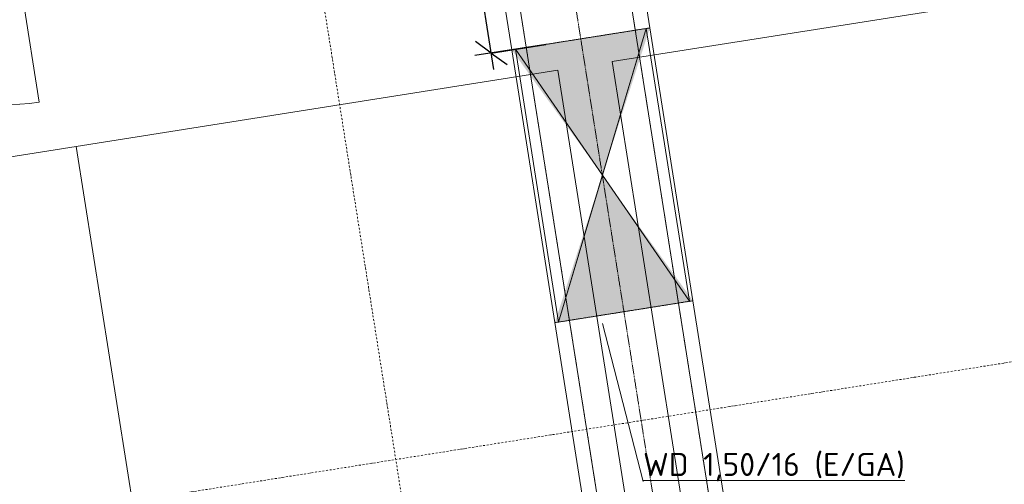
# Model space of a CAD drawing. Header units: millimetres. Extents: x 1523 to 75153, y -41886 to 10268.
# Tile 16 of 54: x 32024 to 37375, y -20949 to -18427. Entities that reach past the tile are written whole.
import ezdxf

# ---------------------------------------------------------------- set-up
doc = ezdxf.new("R2010")
doc.units = ezdxf.units.MM
doc.linetypes.add('IMPORT-STRICHPUNKT _7_', pattern=[20, 10, -5, 0, -5])
doc.linetypes.add('IMPORT-VERDECKT _8_', pattern=[7.5, 5, -2.5])
for name, color, linetype, lineweight, true_color in [('50 A--Möblierung', 7, 'Continuous', 13, 0x656565), ('90 A--Achsraster _1_50_', 7, 'IMPORT-STRICHPUNKT _7_', 13, 0x656565), ('AD', 1, 'Continuous', 13, 0xff0000), ('Neubau_10 A--Wand innen _tragend_', 7, 'Continuous', 13, 0x656565), ('Neubau_10 VSI--Wärmeschutz _veritkal_', 7, 'Continuous', 13, 0x656565), ('Neubau_20 A--Träger _ Deckenkonstruktion', 7, 'IMPORT-VERDECKT _8_', 13, 0x656565), ('Xref_706_5_--_ÜP_-1_000_16_Übersichtsplan UG_IFC 2025_01_13_dwg', 7, 'Continuous', 13, 0x767676)]:
    doc.layers.add(name, color=color, linetype=linetype, lineweight=lineweight, true_color=true_color)
for name, color, linetype, lineweight in [('AD_Detail', 7, 'Continuous', 13), ('Ax-50_BM-Bem', 7, 'Continuous', 9), ('Ax_BM-Bem', 7, 'Continuous', 9), ('GB_HLS-OBJ', 7, 'Continuous', 18), ('M-EQPM-___-IDEN', 7, 'Continuous', 9)]:
    doc.layers.add(name, color=color, linetype=linetype, lineweight=lineweight)
doc.styles.add('ISOCPEUR', font='isocpeur.ttf', dxfattribs={"height": 125})
doc.styles.add('ISOCPEUR_2', font='isocpeur.ttf', dxfattribs={"height": 90})
doc.dimstyles.new('KI_1_8_mm_Isocpeur__cm_m__Aufrundung_auf_5_mm_ELT_Gesamtbemaßung', dxfattribs={"dimscale": 304.8, "dimtxt": 89.638306, "dimasz": 0.492126, "dimexe": 0.295276, "dimexo": 0.0625, "dimgap": 0.049213, "dimtad": 1, "dimlfac": 0.001, "dimrnd": 0.005, "dimzin": 0, "dimdsep": 46, "dimtxsty": 'ISOCPEUR_2', "dimblk1": 'OBLIQUE', "dimblk2": 'OBLIQUE', "dimsah": 1, "dimcen": 0.09, "dimdle": 0.295276, "dimadec": 0, "dimazin": 0, "dimtfac": 1, "dimtdec": 4, "dimtix": 1, "dimtmove": 0, "dimatfit": 3, "dimfxl": 0.984252, "dimfxlon": 1, "dimtvp": 1, "dimtfill": 1, "dimtolj": 1, "dimtzin": 0, "dimlwd": 25, "dimlwe": 25, "dimarcsym": 2})

# ---------------------------------------------------------------- blocks, each defined once
blk = doc.blocks.new('SuD_WD_RB Allgemein - SuD_WD_RB Allgemein-V10-SuD_-1UG gesamt Plot  - Blatt 2')
at = {"layer": 'AD', "lineweight": 18}
blk.add_hatch(color=256, dxfattribs=at).paths.add_polyline_path([(-360, 0), (-720.1, -750), (0, -750)])
at = {"layer": 'AD_Detail', "lineweight": 18, "true_color": 0xff0000}
blk.add_hatch(color=1, dxfattribs=at).paths.add_polyline_path([(0, 750), (-720.1, 750), (-360, 0)])
at = {"layer": 'AD', "color": 7}
for p, q in [((-720.1, -750), (0, 750)), ((-720.1, 750), (0, -750)), ((-720.1, -750), (-720.1, 750)), ((-720.1, 750), (0, 750)), ((0, 750), (0, -750)), ((0, -750), (-720.1, -750))]:
    blk.add_line(p, q, dxfattribs=at)
at = {"layer": 'AD_Detail'}
for p, q in [((0, 750), (-720.1, 750)), ((-720.1, 750), (-360, 0)), ((-360, 0), (0, 750)), ((-360, 0), (-720.1, -750)), ((0, -750), (-360, 0)), ((-720.1, -750), (0, -750))]:
    blk.add_line(p, q, dxfattribs=at)
blk = doc.blocks.new('Xref_706_5_--_ÜP_-1_000_11_Übersichtsplan UG_IFC 2024_09_30_dwg_Tür Ol 2-Fl 27_8-41959945-SuD_-1UG gesamt Plot  - Blatt 2')
at = {"layer": 'Neubau_10 A--Wand innen _tragend_', "color": 9, "true_color": 0xcbcbcb}
for p, q in [((-1030, 0), (-1030, 1030)), ((1030, 0), (1030, 1030))]:
    blk.add_line(p, q, dxfattribs=at)
at = {"layer": 'Neubau_10 A--Wand innen _tragend_', "color": 9, "true_color": 0xcbcbcb, "flags": 128}
for points in [[(-1130, 75), (-1115, 75), (-1115, 0)], [(1130, 75), (1115, 75), (1115, 0)], [(-1130, -50), (-1030, -50), (-1030, 0), (-1130, 0), (-1130, -50), (-1130, 0), (-1130, -50), (-1130, -200), (-1130, -250)], [(1130, -50), (1030, -50), (1030, 0), (1130, 0), (1130, -50), (1130, 0), (1130, -50), (1130, -200), (1130, -250)]]:
    blk.add_lwpolyline(points, dxfattribs=at)
at = {"layer": 'Neubau_10 A--Wand innen _tragend_', "color": 9, "true_color": 0xcbcbcb}
for centre, start, end in [((-1030, 0), 360, 90), ((1030, 0), 90, 180)]:
    blk.add_arc(centre, 1030, start, end, dxfattribs=at)
blk = doc.blocks.new('Xref_706_5_--_ÜP_-1_000_11_Übersichtsplan UG_IFC 2024_09_30_dwg_Standard-Rastermarker_12-V5-SuD_-1UG gesamt Plot  - Blatt 2')
at = {"layer": '90 A--Achsraster _1_50_', "color": 9, "true_color": 0xcbcbcb}
blk.add_line((0, 0), (28500, 0), dxfattribs=at)
blk = doc.blocks.new('Xref_706_5_--_ÜP_-1_000_11_Übersichtsplan UG_IFC 2024_09_30_dwg_Standard-Rastermarker_7-V7-SuD_-1UG gesamt Plot  - Blatt 2')
at = {"layer": '90 A--Achsraster _1_50_', "color": 9, "true_color": 0xcbcbcb}
blk.add_line((37359.3, 0), (92538.5, 0), dxfattribs=at)
blk = doc.blocks.new('Xref_706_5_--_ÜP_-1_000_16_Übersichtsplan UG_IFC 2025_01_13_dwg-35469238-SuD_-1UG gesamt Plot  - Blatt 2')
at = {"layer": 'Neubau_20 A--Träger _ Deckenkonstruktion', "linetype": 'Continuous', "true_color": 0xededed}
h = blk.add_hatch(color=7, dxfattribs=at)
h.paths.add_polyline_path([(16531.9, -55921.8), (16530, -55901.7), (15749.8, -55613.2), (16471.6, -55898)])
h.paths.add_polyline_path([(16463.1, -55184.7), (16461.3, -55165.1), (15759.9, -55606.8), (16109.4, -55397)])
h = blk.add_hatch(color=7, dxfattribs=at)
h.paths.add_polyline_path([(15749.8, -55613.2), (15749.5, -55613), (15036.5, -56041), (15038.4, -56061.3), (15749.8, -55613.2)])
h.paths.add_polyline_path([(15738.8, -55608.8), (14967.7, -55304.6), (14969.6, -55324.1)])
at = {"layer": '50 A--Möblierung', "color": 9, "true_color": 0xcbcbcb, "flags": 128}
for points in [[(20613.3, -55008.2), (20343.6, -52120.8), (14867.5, -52632.3), (15137.2, -55519.7)], [(20887.7, -57945.4), (20641.2, -55306.9), (15165.1, -55818.4), (15411.5, -58457)], [(21134.1, -60584), (20887.7, -57945.4), (15411.5, -58457), (15658, -61095.5)]]:
    blk.add_lwpolyline(points, close=True, dxfattribs=at)
at = {"layer": 'Neubau_10 VSI--Wärmeschutz _veritkal_', "color": 9, "true_color": 0xcbcbcb, "flags": 128}
for points in [[(14967.7, -55304.6), (13821.4, -55411.6), (13828.8, -55491.3), (26623.1, -54296.2), (26366.5, -51548.5), (16212.4, -52497), (14718.8, -52636.5), (13572.2, -52743.6), (13579.6, -52823.2), (14726.3, -52716.1), (16219.8, -52576.6), (26294.3, -51635.6), (26536.1, -54224), (16461.3, -55165.1), (14967.7, -55304.6)], [(16531.9, -55921.8), (26606.7, -54980.7), (27056.6, -59799.8), (16981.5, -60740.8), (15487.9, -60880.4), (14342.2, -60987.4), (14349.6, -61067), (27143.7, -59872), (26678.9, -54893.6), (13884.6, -56088.7), (13892.1, -56168.3), (15038.4, -56061.3), (16531.9, -55921.8)]]:
    blk.add_lwpolyline(points, dxfattribs=at)
at = {"layer": 'Neubau_20 A--Träger _ Deckenkonstruktion', "color": 9, "true_color": 0xcbcbcb}
blk.add_line((13607.8, -55813.2), (26651, -54594.9), dxfattribs=at)
at = {"layer": 'Neubau_20 A--Träger _ Deckenkonstruktion', "color": 9, "true_color": 0xcbcbcb, "flags": 128}
blk.add_lwpolyline([(26623.1, -54296.2), (13579.9, -55514.5), (13635.7, -56111.9), (26678.9, -54893.6)], close=True, dxfattribs=at)
for points in [[(16531.9, -55921.8), (16524.5, -55842.1), (16468.7, -55244.7), (16461.3, -55165.1)], [(14967.7, -55304.6), (14975.1, -55384.2), (15030.9, -55981.6), (15038.4, -56061.3)]]:
    blk.add_lwpolyline(points, dxfattribs=at)
for name, p, rotation in [('Xref_706_5_--_ÜP_-1_000_11_Übersichtsplan UG_IFC 2024_09_30_dwg_Standard-Rastermarker_7-V7-SuD_-1UG gesamt Plot  - Blatt 2', (22190.1, -110061.2), 95.33628353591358), ('Xref_706_5_--_ÜP_-1_000_11_Übersichtsplan UG_IFC 2024_09_30_dwg_Standard-Rastermarker_12-V5-SuD_-1UG gesamt Plot  - Blatt 2', (30389, -55601.7), 185.3362835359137)]:
    blk.add_blockref(name, p, dxfattribs=dict(rotation=rotation))
at = {"extrusion": (0, 0, -1), "zscale": -0.9999999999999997, "rotation": 84.66371646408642}
blk.add_blockref('Xref_706_5_--_ÜP_-1_000_11_Übersichtsplan UG_IFC 2024_09_30_dwg_Tür Ol 2-Fl 27_8-41959945-SuD_-1UG gesamt Plot  - Blatt 2', (-14227.8, -59762.7), dxfattribs=at)
blk = doc.blocks.new('DIMBLOCK4-SuD_-1UG gesamt Plot  - Blatt 2')
at = {"layer": 'Ax-50_BM-Bem', "lineweight": 25}
for p, q in [((34600.9, -18696.5), (34392.4, -17379.9)), ((34406.4, -17468.7), (34320.6, -17406.4)), ((34110.1, -17515.7), (34495.3, -17454.7)), ((34406.4, -17468.7), (34110.1, -17515.7)), ((34406.4, -17468.7), (34492.2, -17531.1)), ((34883.1, -18560.6), (34497.9, -18621.7)), ((34586.8, -18607.6), (34501, -18545.2)), ((34586.8, -18607.6), (34883.1, -18560.6)), ((34586.8, -18607.6), (34672.6, -18669.9))]:
    blk.add_line(p, q, dxfattribs=at)
at = {"layer": 'Ax-50_BM-Bem', "color": 0, "lineweight": 25, "insert": (34609.9, -17905.9), "char_height": 90, "width": 271.061, "attachment_point": 1, "rotation": 279, "line_spacing_factor": 1.149209, "style": 'ISOCPEUR_2', "bg_fill": 3, "box_fill_scale": 1.25, "bg_fill_color": 256, "bg_fill_true_color": 13158600, "bg_fill_transparency": 0}
blk.add_mtext('1,15\\A2\\H0.5x;\\S5^  ;\\H2x;', dxfattribs=at)
blk = doc.blocks.new('_Oblique')
at = {"color": 0, "linetype": 'ByBlock', "lineweight": -2}
blk.add_line((-0.5, -0.5), (0.5, 0.5), dxfattribs=at)

msp = doc.modelspace()

# ---------------------------------------------------------------- linework, layer by layer
at = {"layer": 'M-EQPM-___-IDEN'}
msp.add_line((35190.908, -20076.031), (35411.996, -20933.344), dxfattribs=at)

# ---------------------------------------------------------------- block references
at = {"layer": 'GB_HLS-OBJ', "rotation": 188.993808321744}
msp.add_blockref('SuD_WD_RB Allgemein - SuD_WD_RB Allgemein-V10-SuD_-1UG gesamt Plot  - Blatt 2', (34835.287, -19327.569), dxfattribs=at)
at = {"layer": 'Xref_706_5_--_ÜP_-1_000_16_Übersichtsplan UG_IFC 2025_01_13_dwg', "color": 9, "true_color": 0xcbcbcb, "rotation": 273.6637164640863}
msp.add_blockref('Xref_706_5_--_ÜP_-1_000_16_Übersichtsplan UG_IFC 2025_01_13_dwg-35469238-SuD_-1UG gesamt Plot  - Blatt 2', (89683.72, 0), dxfattribs=at)

# ---------------------------------------------------------------- texts
at = {"layer": 'M-EQPM-___-IDEN', "color": 1, "true_color": 0xff0000, "insert": (35411.996, -20778.982), "char_height": 125, "width": 1703.58594, "attachment_point": 1, "style": 'ISOCPEUR'}
msp.add_mtext('\\LWD 1,50/16 (E/GA)', dxfattribs=at)

# ---------------------------------------------------------------- next in the draw order: dimensions: what is measured, and where the dimension line sits
at = {"layer": 'Ax_BM-Bem', "lineweight": 25}
dim = msp.add_linear_dim(base=(34406.435, -17468.745), p1=(34883.115, -18560.645), p2=(34110.129, -17515.675), angle=279, text='\\A1;1,15\\Q;{\\A1;{\\H0.5x;\\S5^ ;}}', dimstyle='KI_1_8_mm_Isocpeur__cm_m__Aufrundung_auf_5_mm_ELT_Gesamtbemaßung', override={"dimpost": '<>', "dimfxl": 1299.795574}, dxfattribs=at)
dim.commit()
dim.dimension.update_dxf_attribs({"geometry": 'DIMBLOCK4-SuD_-1UG gesamt Plot  - Blatt 2', "text_midpoint": (34564.772, -18027.366)})

doc.saveas('drawing.dxf')
